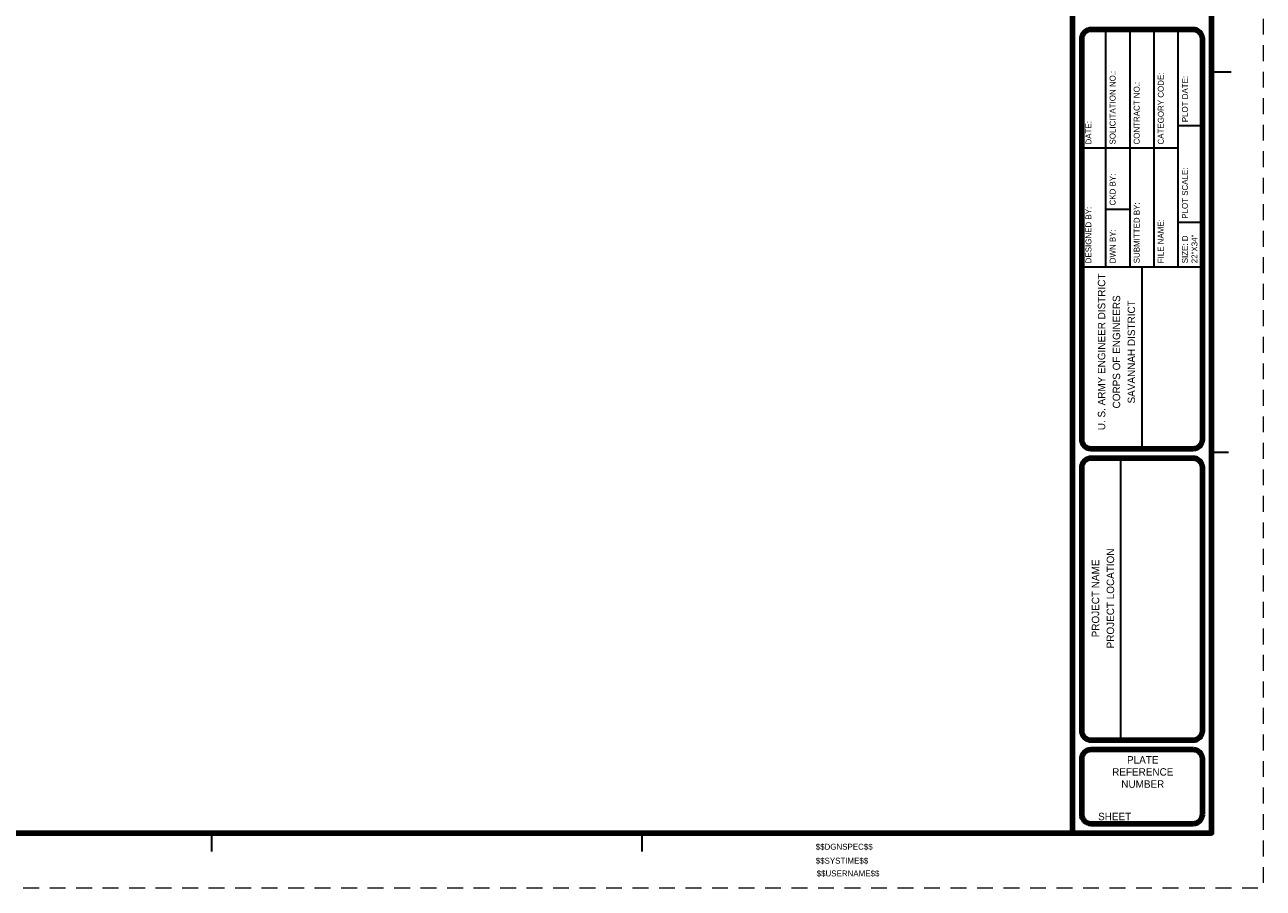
# Model space of a CAD drawing. Header units: inches. Extents: x 0 to 34.3, y 0 to 22.
# Tile 2 of 3: x 17.3 to 34, y 0 to 11.6. Entities that reach past the tile are written whole.
import ezdxf
from ezdxf.enums import TextEntityAlignment as Align

# ---------------------------------------------------------------- set-up
doc = ezdxf.new("R2010")
doc.units = ezdxf.units.IN
doc.header["$MEASUREMENT"] = 0
doc.linetypes.add('DGN Style 2', pattern=[0.357146, 0.214288, -0.142859])
for name, color, linetype, lineweight in [('G-ANNO-PLOT', 7, 'DGN Style 2', 0), ('G-ANNO-TEXT', 7, 'Continuous', 0), ('G-ANNO-TTLB', 7, 'Continuous', 0), ('Level 1', 7, 'Continuous', 0)]:
    doc.layers.add(name, color=color, linetype=linetype, lineweight=lineweight)
doc.styles.add('Style-LOW_RES_FILLED', font='LOW_RES_FILLED.shx')
doc.styles.add('Style-WORKING', font='WORKING.shx')

msp = doc.modelspace()

# ---------------------------------------------------------------- linework, layer by layer
at = {"layer": 'G-ANNO-PLOT', "color": 7, "linetype": 'DGN Style 2', "lineweight": 0}
msp.add_3dface([(-0.03, 22), (33.97, 22), (33.97, 0), (-0.03, 0)], dxfattribs=at)
at = {"layer": 'G-ANNO-TTLB', "color": 2, "linetype": 'Continuous', "lineweight": 30}
for p, q in [((31.849, 8.369), (31.849, 11.569)), ((32.174, 8.369), (32.174, 11.569)), ((32.499, 8.369), (32.499, 11.569)), ((32.824, 8.369), (32.824, 11.569)), ((33.538, 10.994), (33.274, 10.994)), ((33.149, 10.269), (32.824, 10.269)), ((31.851, 9.969), (31.524, 9.969)), ((32.176, 9.969), (31.849, 9.969)), ((32.499, 9.969), (32.174, 9.969)), ((32.824, 9.969), (32.499, 9.969)), ((31.849, 9.148), (32.176, 9.148)), ((33.149, 8.969), (32.824, 8.969)), ((31.524, 8.369), (33.149, 8.369)), ((32.337, 5.919), (32.337, 8.369)), ((33.503, 5.869), (33.24, 5.869)), ((32.049, 1.994), (32.049, 5.794)), ((19.799, 0.495), (19.799, 0.731)), ((25.599, 0.495), (25.599, 0.731))]:
    msp.add_line(p, q, dxfattribs=at)
at = {"layer": 'G-ANNO-TTLB', "color": 7, "linetype": 'Continuous', "lineweight": 100}
msp.add_line((31.524, 6.044), (31.524, 11.444), dxfattribs=at)
at = {"layer": 'G-ANNO-TTLB', "color": 7, "linetype": 'Continuous', "lineweight": 100, "flags": 128}
for points in [[(33.024, 11.569), (31.649, 11.569)], [(33.149, 6.044), (33.149, 11.444)], [(33.024, 5.919), (31.649, 5.919)], [(31.649, 5.794), (33.024, 5.794)], [(31.524, 5.669), (31.524, 2.119)], [(33.149, 2.119), (33.149, 5.669)], [(31.649, 1.994), (33.024, 1.994)], [(31.649, 1.869), (33.024, 1.869)], [(31.524, 0.994), (31.524, 1.744)], [(33.149, 1.744), (33.149, 0.994)], [(33.024, 0.869), (31.649, 0.869)]]:
    msp.add_lwpolyline(points, dxfattribs=at)
at = {"layer": 'G-ANNO-TTLB', "color": 7, "linetype": 'Continuous', "lineweight": 100, "extrusion": (0, 0, -1)}
for centre, start, end in [((-31.649, 11.444), 0, 90), ((-33.024, 11.444), 90, 180), ((-33.024, 5.669), 90, 180), ((-33.024, 1.744), 90, 179.9842)]:
    msp.add_arc(centre, 0.125, start, end, dxfattribs=at)
at = {"layer": 'G-ANNO-TTLB', "color": 7, "linetype": 'Continuous', "lineweight": 100}
for centre, start, end in [((31.649, 6.044), 180, 270), ((33.024, 6.044), 270, 0), ((31.649, 5.669), 90, 180), ((31.649, 2.119), 180, 270), ((33.024, 2.119), 270, 0), ((31.649, 1.744), 90, 180.0158), ((31.649, 0.994), 180.0158, 270), ((33.024, 0.994), 270, 0.0158)]:
    msp.add_arc(centre, 0.125, start, end, dxfattribs=at)
for points in [[(2.399, 21.244), (31.399, 21.244), (31.399, 0.744), (2.399, 0.744)], [(31.399, 0.744), (33.274, 0.744), (33.274, 21.244), (31.399, 21.244)]]:
    msp.add_3dface(points, dxfattribs=at)

# ---------------------------------------------------------------- texts
at = {"layer": 'G-ANNO-TEXT', "color": 1, "linetype": 'Continuous', "lineweight": 0, "style": 'Style-LOW_RES_FILLED'}
for s, p in [('SOLICITATION NO.:', (31.899, 10.019)), ('CATEGORY CODE:', (32.549, 10.019)), ('PLOT DATE:', (32.874, 10.319)), ('CONTRACT NO.:', (32.224, 10.019)), ('DATE:', (31.574, 10.019)), ('CKD BY:', (31.899, 9.198)), ('PLOT SCALE:', (32.874, 9.019)), ('SUBMITTED BY:', (32.224, 8.419)), ('DESIGNED BY:', (31.574, 8.419)), ('FILE NAME:', (32.549, 8.419)), ('DWN BY:', (31.899, 8.419)), ('SIZE: D', (32.874, 8.419)), ('22"X34"', (33.003, 8.419))]:
    msp.add_text(s, height=0.08, rotation=90, dxfattribs=at).set_placement(p, align=Align.TOP_LEFT)
at = {"layer": 'G-ANNO-TEXT', "color": 7, "linetype": 'Continuous', "lineweight": 0, "style": 'Style-LOW_RES_FILLED'}
msp.add_text('SHEET', height=0.1, dxfattribs=at).set_placement((31.744, 1.016), align=Align.TOP_LEFT)
at = {"layer": 'G-ANNO-TEXT', "color": 5, "linetype": 'Continuous', "lineweight": 0, "char_height": 0.1, "attachment_point": 5, "rotation": 90, "line_spacing_factor": 1.204821, "style": 'Style-LOW_RES_FILLED'}
for s, insert in [('U. S. ARMY ENGINEER DISTRICT\\PCORPS OF ENGINEERS\\PSAVANNAH DISTRICT\\P', (31.992, 7.225)), ('PROJECT NAME\\PPROJECT LOCATION\\P', (31.81, 3.904))]:
    msp.add_mtext(s, dxfattribs=dict(at, insert=insert))
at = {"layer": 'G-ANNO-TEXT', "color": 1, "linetype": 'Continuous', "lineweight": 0, "insert": (32.346, 1.566), "char_height": 0.1, "attachment_point": 5, "line_spacing_factor": 0.978917, "style": 'Style-LOW_RES_FILLED'}
msp.add_mtext('PLATE\\PREFERENCE\\PNUMBER\\P', dxfattribs=at)
at = {"layer": 'Level 1', "color": 7, "linetype": 'Continuous', "lineweight": 13, "style": 'Style-WORKING'}
for s, p in [('$$DGNSPEC$$', (27.938, 0.599)), ('$$SYSTIME$$', (27.938, 0.411)), ('$$USERNAME$$', (27.951, 0.239))]:
    msp.add_text(s, height=0.08, dxfattribs=at).set_placement(p, align=Align.TOP_LEFT)

doc.saveas('drawing.dxf')
